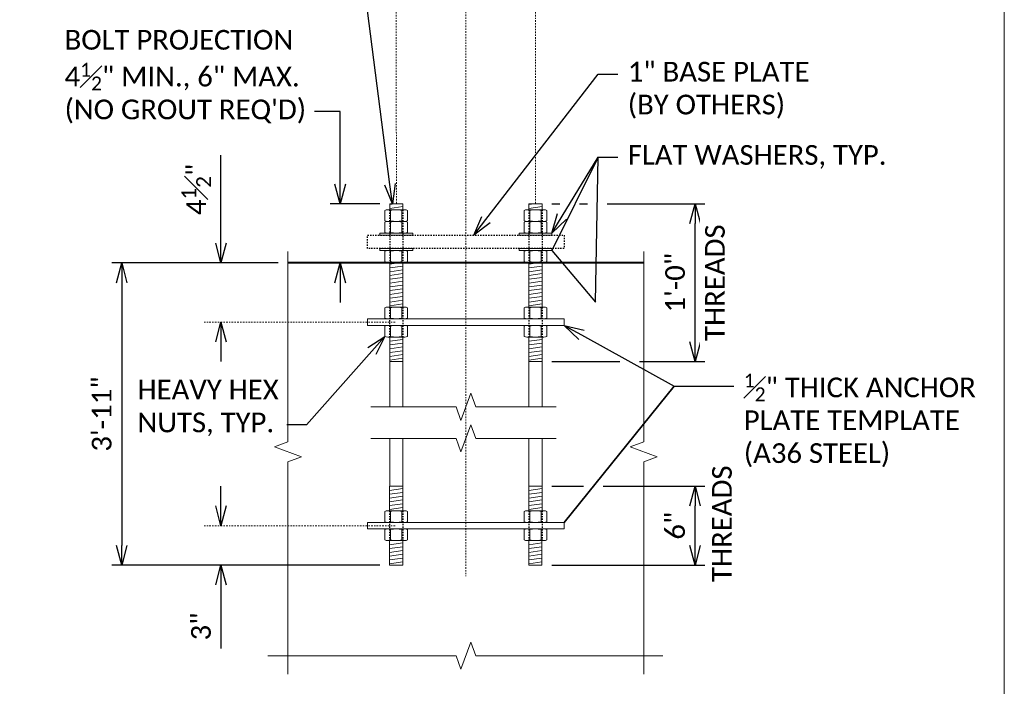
# Model space of a CAD drawing. Extents: x -3074 to 205, y -4612 to -1849.
# Tile 12 of 24: x -1112 to -1037, y -2310 to -2259. Entities that reach past the tile are written whole.
import ezdxf
from ezdxf import colors
from ezdxf.entities.mleader import LeaderData, LeaderLine
from ezdxf.enums import TextEntityAlignment as Align
from ezdxf.math import Vec2, Vec3

# ---------------------------------------------------------------- set-up
doc = ezdxf.new("R2010")
doc.units = 0
doc.header["$MEASUREMENT"] = 0
doc.linetypes.add('Wisdot2', pattern=[0.125, 0.0625, -0.0625])
doc.linetypes.add('Wisdot4', pattern=[0.28125, 0.125, -0.0625, 0.03125, -0.0625])
for name, color, linetype, lineweight in [('B_ANNO_BREAK', 7, 'Continuous', 18), ('B_ANNO_DIM', 7, 'Continuous', 18), ('B_ANNO_TEXT', 7, 'Continuous', 18), ('B_CNTR', 1, 'Wisdot4', 18), ('B_CONC_PPT', 12, 'Continuous', 40), ('B_DETAIL_HIDDEN', 7, 'Wisdot2', 25), ('B_STEEL', 92, 'Continuous', 18)]:
    doc.layers.add(name, color=color, linetype=linetype, lineweight=lineweight)
doc.layers.add('B_ANNO_NOPLOT', color=47, linetype='Continuous', lineweight=18, plot=False)
doc.styles.add('Annotative', font='calibri.ttf', dxfattribs={"height": 0.0625})
doc.styles.get("Standard").update_dxf_attribs({"font": 'calibri.ttf'})
doc.dimstyles.new('Annotative', dxfattribs={"dimscale": 0, "dimtxt": 0.0625, "dimasz": 0.0625, "dimexe": 0.03125, "dimexo": 0.03125, "dimgap": 0.03125, "dimtad": 1, "dimdec": 3, "dimzin": 3, "dimdsep": 46, "dimlunit": 4, "dimtxsty": 'Standard', "dimblk": 'OPEN30', "dimcen": 0.03125, "dimaunit": 1, "dimadec": 0, "dimazin": 3, "dimtfac": 0.75, "dimtdec": 3, "dimtofl": 0, "dimtmove": 0, "dimatfit": 3, "dimldrblk": 'OPEN30', "dimfxl": 1, "dimtfill": 1, "dimfrac": 1, "dimtolj": 1, "dimtzin": 0, "dimarcsym": 0})

# ---------------------------------------------------------------- blocks, each defined once
blk = doc.blocks.new('INS_SS56ELEC_BASE')
at = {"layer": 'B_ANNO_NOPLOT', "flags": 128}
blk.add_lwpolyline([(0, 0), (0, 252), (323.9277, 252), (323.9277, 238.8552), (378, 238.8552), (378, 40.4996), (316.5708, 40.4996), (316.5708, 0)], close=True, dxfattribs=at)
at = {"layer": 'B_ANNO_DIM', "style": 'Annotative'}
for tag, p in [('BAR1', (199.7292, 243.0173)), ('BAR2', (201.4129, 162.5233)), ('BAR3', (224.5166, 162.5745))]:
    blk.add_attdef(tag, p, '', height=1.5, dxfattribs=at)
at = {"layer": 'B_ANNO_TEXT', "style": 'Annotative'}
blk.add_attdef('BAR4', (229.4197, 168.6587), '', height=1.5, dxfattribs=at)
blk = doc.blocks.new('*U1308')
at = {"layer": 'B_ANNO_NOPLOT', "flags": 128}
blk.add_lwpolyline([(0, 0), (0, 252), (323.92766, 252), (323.92766, 238.85516), (378, 238.85516), (378, 40.49961), (316.57075, 40.49961), (316.57075, 0)], close=True, dxfattribs=at)
at = {"layer": 'B_ANNO_DIM', "style": 'Annotative'}
for tag, p in [('BAR13', (350.74001, 209.55344)), ('BAR7', (76.98039, 199.62533)), ('BAR8', (76.9892, 192.95794)), ('BAR11', (77.00348, 166.67484)), ('BAR12', (76.97079, 161.32256)), ('BAR9', (77.07092, 141.25155)), ('BAR10', (77.03472, 137.23523)), ('BAR14', (72.9584, 92.76321))]:
    blk.add_attdef(tag, p, '', height=1.5, dxfattribs=at)
at = {"layer": 'B_ANNO_TEXT', "style": 'Annotative'}
for tag, p in [('#BR1', (229.62571, 26.61883)), ('#BR2', (229.62571, 23.77403)), ('#BR3', (229.62571, 20.92923)), ('#BR4', (229.62571, 15.23963)), ('#BR5', (229.62571, 12.39483))]:
    blk.add_attdef(tag, text='', height=1.5, dxfattribs=at).set_placement(p, align=Align.CENTER)
blk = doc.blocks.new('*U1300')
at = {"layer": 'B_ANNO_NOPLOT', "flags": 128}
blk.add_lwpolyline([(0, 0), (0, 252), (323.9277, 252), (323.9277, 238.8552), (378, 238.8552), (378, 40.4996), (316.5708, 40.4996), (316.5708, 0)], close=True, dxfattribs=at)
blk = doc.blocks.new('_Open30')
at = {"color": 0, "linetype": 'ByBlock', "lineweight": -2}
for p, q in [((-1, 0.268), (0, 0)), ((0, 0), (-1, -0.268)), ((0, 0), (-1, 0))]:
    blk.add_line(p, q, dxfattribs=at)
blk = doc.blocks.new('*D1004')
at = {"layer": 'B_ANNO_DIM', "color": 0, "lineweight": -2, "transparency": 16777216}
for p, q in [((322.669, 89.769), (309.999, 89.769)), ((310.749, 88.269), (310.749, 68.269)), ((330.417, 66.769), (309.999, 66.769))]:
    blk.add_line(p, q, dxfattribs=at)
at = {"layer": 'Defpoints', "color": 0, "transparency": 16777216}
for p in [(323.419, 89.769), (310.749, 66.769), (331.167, 66.769)]:
    blk.add_point(p, dxfattribs=at)
at = {"layer": 'B_ANNO_DIM', "color": 0, "lineweight": -2, "transparency": 16777216, "xscale": 1.5, "yscale": 1.5, "zscale": 1.5}
for p, rotation in [((310.749, 89.769), 90), ((310.749, 66.769), 270)]:
    blk.add_blockref('_Open30', p, dxfattribs=dict(at, rotation=rotation))
at = {"layer": 'B_ANNO_DIM', "color": 0, "transparency": 16777216, "insert": (309.23, 78.269), "char_height": 1.5, "attachment_point": 5, "rotation": 90, "bg_fill": 3, "box_fill_scale": 1.25, "bg_fill_color": 256, "bg_fill_true_color": 13158600, "bg_fill_transparency": 0}
blk.add_mtext('\\A1;3\'-11"', dxfattribs=at)
blk = doc.blocks.new('*D1017')
at = {"layer": 'B_ANNO_DIM', "color": 0, "lineweight": -2, "transparency": 16777216}
for p, q in [((318.313, 91.269), (318.313, 97.969)), ((318.313, 83.769), (318.313, 82.269))]:
    blk.add_line(p, q, dxfattribs=at)
at = {"layer": 'Defpoints', "color": 0, "transparency": 16777216}
for p in [(318.313, 89.769), (318.313, 89.769), (318.313, 85.269)]:
    blk.add_point(p, dxfattribs=at)
at = {"layer": 'B_ANNO_DIM', "color": 0, "lineweight": -2, "transparency": 16777216, "xscale": 1.5, "yscale": 1.5, "zscale": 1.5}
for p, rotation in [((318.313, 89.769), 270), ((318.313, 85.269), 90)]:
    blk.add_blockref('_Open30', p, dxfattribs=dict(at, rotation=rotation))
at = {"layer": 'B_ANNO_DIM', "color": 0, "transparency": 16777216, "insert": (316.428, 95.369), "char_height": 1.5, "attachment_point": 5, "rotation": 90, "bg_fill": 3, "box_fill_scale": 1.25, "bg_fill_color": 256, "bg_fill_true_color": 13158600, "bg_fill_transparency": 0}
blk.add_mtext('\\A1;4{\\H0.75x;\\S1#2;}"', dxfattribs=at)
blk = doc.blocks.new('*D1010')
at = {"layer": 'B_ANNO_DIM', "color": 0, "lineweight": -2, "transparency": 16777216}
for p, q in [((318.313, 71.269), (318.313, 72.769)), ((318.313, 65.269), (318.313, 60.422))]:
    blk.add_line(p, q, dxfattribs=at)
at = {"layer": 'Defpoints', "color": 0, "transparency": 16777216}
for p in [(318.313, 69.769), (318.313, 66.769), (318.313, 66.769)]:
    blk.add_point(p, dxfattribs=at)
at = {"layer": 'B_ANNO_DIM', "color": 0, "lineweight": -2, "transparency": 16777216, "xscale": 1.5, "yscale": 1.5, "zscale": 1.5}
for p, rotation in [((318.313, 69.769), 270), ((318.313, 66.769), 90)]:
    blk.add_blockref('_Open30', p, dxfattribs=dict(at, rotation=rotation))
at = {"layer": 'B_ANNO_DIM', "color": 0, "transparency": 16777216, "insert": (316.795, 62.096), "char_height": 1.5, "attachment_point": 5, "rotation": 90, "bg_fill": 3, "box_fill_scale": 1.25, "bg_fill_color": 256, "bg_fill_true_color": 13158600, "bg_fill_transparency": 0}
blk.add_mtext('\\A1;3"', dxfattribs=at)
blk = doc.blocks.new('*D1019')
at = {"layer": 'B_ANNO_DIM', "color": 0, "lineweight": -2, "transparency": 16777216}
for p, q in [((343.527, 72.769), (345.938, 72.769)), ((347.438, 72.769), (355.186, 72.769)), ((354.436, 68.269), (354.436, 71.269)), ((343.524, 66.769), (355.186, 66.769))]:
    blk.add_line(p, q, dxfattribs=at)
at = {"layer": 'Defpoints', "color": 0, "transparency": 16777216}
for p in [(342.777, 72.769), (354.436, 72.769), (342.774, 66.769)]:
    blk.add_point(p, dxfattribs=at)
at = {"layer": 'B_ANNO_DIM', "color": 0, "lineweight": -2, "transparency": 16777216, "xscale": 1.5, "yscale": 1.5, "zscale": 1.5}
for p, rotation in [((354.436, 72.769), 90), ((354.436, 66.769), 270)]:
    blk.add_blockref('_Open30', p, dxfattribs=dict(at, rotation=rotation))
at = {"layer": 'B_ANNO_DIM', "color": 0, "transparency": 16777216, "insert": (352.918, 69.769), "char_height": 1.5, "attachment_point": 5, "rotation": 90, "bg_fill": 3, "box_fill_scale": 1.25, "bg_fill_color": 256, "bg_fill_true_color": 13158600, "bg_fill_transparency": 0}
blk.add_mtext('\\A1;6"', dxfattribs=at)
blk = doc.blocks.new('*D1007')
at = {"layer": 'B_ANNO_DIM', "color": 0, "lineweight": -2, "transparency": 16777216}
for p, q in [((343.527, 94.269), (344.136, 94.269)), ((345.636, 94.269), (346.246, 94.269)), ((347.746, 94.269), (355.189, 94.269)), ((354.439, 83.769), (354.439, 92.769)), ((343.527, 82.269), (348.698, 82.269)), ((350.198, 82.269), (355.189, 82.269))]:
    blk.add_line(p, q, dxfattribs=at)
at = {"layer": 'Defpoints', "color": 0, "transparency": 16777216}
for p in [(342.777, 94.269), (354.439, 94.269), (342.777, 82.269)]:
    blk.add_point(p, dxfattribs=at)
at = {"layer": 'B_ANNO_DIM', "color": 0, "lineweight": -2, "transparency": 16777216, "xscale": 1.5, "yscale": 1.5, "zscale": 1.5}
for p, rotation in [((354.439, 94.269), 90), ((354.439, 82.269), 270)]:
    blk.add_blockref('_Open30', p, dxfattribs=dict(at, rotation=rotation))
at = {"layer": 'B_ANNO_DIM', "color": 0, "transparency": 16777216, "insert": (352.921, 88.269), "char_height": 1.5, "attachment_point": 5, "rotation": 90, "bg_fill": 3, "box_fill_scale": 1.25, "bg_fill_color": 256, "bg_fill_true_color": 13158600, "bg_fill_transparency": 0}
blk.add_mtext('\\A1;1\'-0"', dxfattribs=at)
at = {"layer": 'B_ANNO_DIM', "color": 0, "transparency": 16777216, "insert": (355.957, 88.269), "char_height": 1.5, "attachment_point": 5, "rotation": 90, "bg_fill": 3, "box_fill_scale": 1.25, "bg_fill_color": 256, "bg_fill_true_color": 13158600, "bg_fill_transparency": 0}
blk.add_mtext('\\A1;THREADS', dxfattribs=at)
blk = doc.blocks.new('*D1034')
at = {"layer": 'B_ANNO_DIM', "color": 0, "lineweight": -2, "transparency": 16777216}
for p, q in [((327.396, 95.769), (327.396, 97.269)), ((330.421, 94.269), (326.646, 94.269)), ((327.396, 88.269), (327.396, 86.769))]:
    blk.add_line(p, q, dxfattribs=at)
at = {"layer": 'Defpoints', "color": 0, "transparency": 16777216}
for p in [(331.171, 94.269), (327.396, 89.769), (327.396, 89.769)]:
    blk.add_point(p, dxfattribs=at)
at = {"layer": 'B_ANNO_DIM', "color": 0, "lineweight": -2, "transparency": 16777216, "xscale": 1.5, "yscale": 1.5, "zscale": 1.5}
for p, rotation in [((327.396, 94.269), 270), ((327.396, 89.769), 90)]:
    blk.add_blockref('_Open30', p, dxfattribs=dict(at, rotation=rotation))
blk = doc.blocks.new('_None')
blk = doc.blocks.new('*U1356')
at = {"layer": 'B_ANNO_NOPLOT', "flags": 128}
blk.add_lwpolyline([(0, 0), (0, 252), (323.92766, 252), (323.92766, 238.85516), (378, 238.85516), (378, 40.49961), (316.57075, 40.49961), (316.57075, 0)], close=True, dxfattribs=at)
at = {"layer": 'B_ANNO_DIM', "style": 'Annotative'}
blk.add_attdef('DIM5', text='', height=1.5, dxfattribs=at).set_placement((141.49998, 90.0458), align=Align.CENTER)
blk.add_attdef('DIM3', text='', height=1.5, rotation=90, dxfattribs=at).set_placement((6.19206, 33.51595), align=Align.CENTER)
blk.add_attdef('BAR17', (43.38748, 16.191), '', height=1.5, dxfattribs=at)
at = {"layer": 'B_ANNO_TEXT', "style": 'Annotative'}
for tag, p in [('#BR9', (229.59817, 29.4754)), ('BL3', (239.75851, 29.46557)), ('#BR10', (229.48709, 18.11962)), ('BL4', (239.75851, 18.08637))]:
    blk.add_attdef(tag, text='', height=1.5, dxfattribs=at).set_placement(p, align=Align.CENTER)
blk = doc.blocks.new('*U105')
at = {"layer": 'B_ANNO_NOPLOT', "flags": 128}
blk.add_lwpolyline([(0, 0), (0, 252), (323.9277, 252), (323.9277, 238.8552), (378, 238.8552), (378, 40.4996), (316.5708, 40.4996), (316.5708, 0)], close=True, dxfattribs=at)
blk = doc.blocks.new('*U102')
at = {"layer": 'B_ANNO_NOPLOT', "flags": 128}
blk.add_lwpolyline([(0, 0), (0, 252), (323.9277, 252), (323.9277, 238.8552), (378, 238.8552), (378, 40.4996), (316.5708, 40.4996), (316.5708, 0)], close=True, dxfattribs=at)
blk = doc.blocks.new('*U1003')
at = {"layer": 'B_STEEL'}
h = blk.add_hatch(dxfattribs=at)
h.set_pattern_fill('USER', color=256, scale=0.286, angle=8, style=0, pattern_type=0)
h.set_pattern_definition([(8, (-746.853, -2190.07746), (-0.039803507, 0.283216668), [])])
edge = h.paths.add_edge_path()
edge.add_arc((331.67052, 91.92128), 1.89989, 89.9814103, 90.0185897, ccw=False)
edge.add_line((331.67113, 93.82118), (332.17052, 93.82118))
edge.add_line((332.17052, 93.82118), (332.17052, 94.26917))
edge.add_line((332.17052, 94.26917), (331.17053, 94.26917))
edge.add_line((331.17053, 94.26917), (331.17053, 93.82118))
edge.add_line((331.17053, 93.82118), (331.6699, 93.82118))
h = blk.add_hatch(dxfattribs=at)
h.set_pattern_fill('USER', color=256, scale=0.286, angle=8, style=0, pattern_type=0)
h.set_pattern_definition([(8, (-736.24613, -2190.07746), (-0.039803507, 0.283216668), [])])
edge = h.paths.add_edge_path()
edge.add_arc((342.27739, 91.92128), 1.89989, 89.9814103, 90.0185897, ccw=False)
edge.add_line((342.27801, 93.82118), (342.77739, 93.82118))
edge.add_line((342.77739, 93.82118), (342.77739, 94.26917))
edge.add_line((342.77739, 94.26917), (341.7774, 94.26917))
edge.add_line((341.7774, 94.26917), (341.7774, 93.82118))
edge.add_line((341.7774, 93.82118), (342.27678, 93.82118))
h = blk.add_hatch(dxfattribs=at)
h.set_pattern_fill('USER', color=256, scale=0.286, angle=8, style=0, pattern_type=0)
h.set_pattern_definition([(8, (-746.85323, -2197.49297), (-0.039803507, 0.283216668), [])])
h.paths.add_polyline_path([(331.17053, 86.40618), (332.17052, 86.40618), (332.17052, 89.83017), (331.17053, 89.83017)])
h = blk.add_hatch(dxfattribs=at)
h.set_pattern_fill('USER', color=256, scale=0.286, angle=8, style=0, pattern_type=0)
h.set_pattern_definition([(8, (-736.24635, -2197.49297), (-0.039803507, 0.283216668), [])])
h.paths.add_polyline_path([(341.7774, 86.40618), (342.77739, 86.40618), (342.77739, 89.83017), (341.7774, 89.83017)])
h = blk.add_hatch(dxfattribs=at)
h.set_pattern_fill('USER', color=256, scale=0.286, angle=8, style=0, pattern_type=0)
h.set_pattern_definition([(8, (-746.85323, -2201.62997), (-0.039803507, 0.283216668), [])])
h.paths.add_polyline_path([(331.17053, 82.26917), (332.17052, 82.26917), (332.17052, 84.13217), (331.17053, 84.13217)])
h = blk.add_hatch(dxfattribs=at)
h.set_pattern_fill('USER', color=256, scale=0.286, angle=8, style=0, pattern_type=0)
h.set_pattern_definition([(8, (-736.24635, -2201.62997), (-0.039803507, 0.283216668), [])])
h.paths.add_polyline_path([(341.7774, 82.26917), (342.77739, 82.26917), (342.77739, 84.13217), (341.7774, 84.13217)])
h = blk.add_hatch(dxfattribs=at)
h.set_pattern_fill('USER', color=256, scale=0.286, angle=8, style=0, pattern_type=0)
h.set_pattern_definition([(8, (-746.8566, -2212.99297), (-0.039803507, 0.283216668), [])])
h.paths.add_polyline_path([(331.16715, 70.90618), (332.17052, 70.90618), (332.17052, 72.76917), (331.16715, 72.76917)])
h = blk.add_hatch(dxfattribs=at)
h.set_pattern_fill('USER', color=256, scale=0.286, angle=8, style=0, pattern_type=0)
h.set_pattern_definition([(8, (-736.24973, -2212.99297), (-0.039803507, 0.283216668), [])])
h.paths.add_polyline_path([(341.77402, 70.90618), (342.77739, 70.90618), (342.77739, 72.76917), (341.77402, 72.76917)])
h = blk.add_hatch(dxfattribs=at)
h.set_pattern_fill('USER', color=256, scale=0.286, angle=8, style=0, pattern_type=0)
h.set_pattern_definition([(8, (-746.8566, -2217.12997), (-0.039803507, 0.283216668), [])])
h.paths.add_polyline_path([(331.16715, 66.76917), (332.16713, 66.76917), (332.16713, 68.63217), (331.16715, 68.63217)])
h = blk.add_hatch(dxfattribs=at)
h.set_pattern_fill('USER', color=256, scale=0.286, angle=8, style=0, pattern_type=0)
h.set_pattern_definition([(8, (-736.24973, -2217.12997), (-0.039803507, 0.283216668), [])])
h.paths.add_polyline_path([(341.77402, 66.76917), (342.77401, 66.76917), (342.77401, 68.63217), (341.77402, 68.63217)])
at = {"layer": 'B_ANNO_BREAK', "flags": 128}
for points in [[(323.4187, 90.64487), (323.4187, 76.14414), (322.38775, 75.76891), (324.44965, 75.01844), (323.4187, 74.6432), (323.4187, 58.47438)], [(350.52913, 90.64487), (350.52913, 76.14414), (349.49818, 75.76891), (351.56007, 75.01844), (350.52913, 74.6432), (350.52913, 58.47438)], [(321.87475, 59.86567), (336.22345, 59.86567), (336.59868, 58.83472), (337.34915, 60.89662), (337.72438, 59.86567), (351.98044, 59.86567)]]:
    blk.add_lwpolyline(points, dxfattribs=at)
at = {"layer": 'B_ANNO_NOPLOT', "flags": 128}
blk.add_lwpolyline([(0, 0), (0, 252), (323.92766, 252), (323.92766, 238.85516), (378, 238.85516), (378, 40.49961), (316.57075, 40.49961), (316.57075, 0)], close=True, dxfattribs=at)
at = {"layer": 'B_CNTR'}
for p, q in [((336.97391, 137.59114), (336.97391, 65.92399)), ((331.6708, 120.99525), (331.67733, 94.26917)), ((342.2774, 120.99525), (342.2774, 94.26917))]:
    blk.add_line(p, q, dxfattribs=at)
at = {"layer": 'B_CONC_PPT', "flags": 128}
blk.add_lwpolyline([(350.52913, 89.76917), (323.4187, 89.76917)], dxfattribs=at)
at = {"layer": 'B_DETAIL_HIDDEN', "ltscale": 0.25}
for p, q in [((331.16715, 93.82118), (331.17053, 89.83017)), ((332.17052, 93.82118), (332.17052, 89.83017)), ((341.77402, 93.82118), (341.7774, 89.83017)), ((342.77739, 93.82118), (342.77739, 89.83017)), ((329.47396, 90.88217), (329.47396, 91.88217)), ((344.47057, 91.88217), (344.47057, 90.88217)), ((331.16715, 86.40618), (331.16715, 84.13217)), ((332.17052, 86.40618), (332.17052, 84.13217)), ((341.77402, 86.40618), (341.77402, 84.13217)), ((342.77739, 86.40618), (342.77739, 84.13217)), ((331.16715, 70.90618), (331.16715, 68.63217)), ((332.17052, 70.90618), (332.17052, 68.63217)), ((341.77402, 70.90618), (341.77402, 68.63217)), ((342.77739, 70.90618), (342.77739, 68.63217))]:
    blk.add_line(p, q, dxfattribs=at)
at = {"layer": 'B_DETAIL_HIDDEN', "ltscale": 0.5}
blk.add_line((344.47057, 90.88217), (329.47396, 90.88217), dxfattribs=at)
at = {"layer": 'B_DETAIL_HIDDEN', "ltscale": 0.5, "flags": 128}
blk.add_lwpolyline([(329.47396, 91.88217), (344.47057, 91.88217)], dxfattribs=at)
at = {"layer": 'B_STEEL'}
for p, q in [((331.02102, 93.82118), (332.32002, 93.82118)), ((341.62789, 93.82118), (342.92689, 93.82118)), ((331.23752, 92.98417), (331.23752, 93.77118)), ((332.10352, 92.98417), (332.10352, 93.77118)), ((341.84439, 92.98417), (341.84439, 93.77118)), ((342.71039, 92.98417), (342.71039, 93.77118)), ((332.32002, 92.93417), (331.02102, 92.93417)), ((331.23521, 92.09717), (331.23521, 92.88417)), ((332.10121, 92.09717), (332.10121, 92.88417)), ((342.92689, 92.93417), (341.62789, 92.93417)), ((341.84209, 92.09717), (341.84209, 92.88417)), ((342.70809, 92.09717), (342.70809, 92.88417)), ((331.23752, 90.66717), (331.23752, 89.88017)), ((332.10352, 90.66717), (332.10352, 89.88017)), ((341.84439, 90.66717), (341.84439, 89.88017)), ((342.71039, 90.66717), (342.71039, 89.88017)), ((331.02102, 89.83017), (332.32002, 89.83017)), ((341.62789, 89.83017), (342.92689, 89.83017)), ((331.02102, 86.40618), (332.32002, 86.40618)), ((331.23752, 85.56917), (331.23752, 86.35618)), ((332.10352, 85.56917), (332.10352, 86.35618)), ((341.62789, 86.40618), (342.92689, 86.40618)), ((341.84439, 85.56917), (341.84439, 86.35618)), ((342.71039, 85.56917), (342.71039, 86.35618)), ((331.23752, 84.96917), (331.23752, 84.18217)), ((332.10352, 84.96917), (332.10352, 84.18217)), ((341.84439, 84.96917), (341.84439, 84.18217)), ((342.71039, 84.96917), (342.71039, 84.18217)), ((344.47057, 85.51917), (344.47057, 85.01917)), ((331.02102, 84.13217), (332.32002, 84.13217)), ((341.62789, 84.13217), (342.92689, 84.13217)), ((332.31664, 70.90618), (331.01764, 70.90618)), ((331.23414, 70.06917), (331.23414, 70.85618)), ((332.10014, 70.06917), (332.10014, 70.85618)), ((342.92352, 70.90618), (341.62451, 70.90618)), ((341.84101, 70.06917), (341.84101, 70.85618)), ((342.70702, 70.06917), (342.70702, 70.85618)), ((344.47057, 70.01917), (344.47057, 69.51917)), ((331.23414, 69.46917), (331.23414, 68.68217)), ((332.10014, 69.46917), (332.10014, 68.68217)), ((341.84101, 69.46917), (341.84101, 68.68217)), ((342.70702, 69.46917), (342.70702, 68.68217)), ((332.31664, 68.63217), (331.01764, 68.63217)), ((342.92352, 68.63217), (341.62451, 68.63217))]:
    blk.add_line(p, q, dxfattribs=at)
at = {"layer": 'B_STEEL', "flags": 128}
for points in [[(331.6699, 93.82118, -0.00016223), (331.67113, 93.82118), (332.17052, 93.82118), (332.17052, 94.26917), (331.17053, 94.26917), (331.17053, 93.82118), (331.17053, 93.82118), (331.6699, 93.82118)], [(342.27678, 93.82118, -0.00016223), (342.27801, 93.82118), (342.77739, 93.82118), (342.77739, 94.26917), (341.7774, 94.26917), (341.7774, 93.82118), (341.7774, 93.82118), (342.27678, 93.82118)]]:
    blk.add_lwpolyline(points, format="xyb", dxfattribs=at)
for points in [[(330.80452, 92.98417), (330.80452, 93.77118)], [(332.53652, 93.77118), (332.53652, 92.98417)], [(341.41139, 92.98417), (341.41139, 93.77118)], [(343.14339, 93.77118), (343.14339, 92.98417)], [(330.80221, 92.09717), (330.80221, 92.88417)], [(332.53422, 92.88417), (332.53422, 92.09717)], [(341.40909, 92.09717), (341.40909, 92.88417)], [(343.14109, 92.88417), (343.14109, 92.09717)], [(332.92052, 91.88217), (330.42052, 91.88217), (330.42052, 92.04717), (332.92052, 92.04717), (332.92052, 91.88217)], [(343.52739, 91.88217), (341.02739, 91.88217), (341.02739, 92.04717), (343.52739, 92.04717), (343.52739, 91.88217)], [(332.92052, 90.71717), (330.42052, 90.71717), (330.42052, 90.88217), (332.92052, 90.88217), (332.92052, 90.71717)], [(343.52739, 90.71717), (341.02739, 90.71717), (341.02739, 90.88217), (343.52739, 90.88217), (343.52739, 90.71717)], [(330.80452, 90.66717), (330.80452, 89.88017)], [(332.53652, 89.88017), (332.53652, 90.66717)], [(341.41139, 90.66717), (341.41139, 89.88017)], [(343.14339, 89.88017), (343.14339, 90.66717)], [(331.17053, 86.40618), (332.17052, 86.40618), (332.17052, 89.83017), (331.17053, 89.83017), (331.17053, 86.40618)], [(341.7774, 86.40618), (342.77739, 86.40618), (342.77739, 89.83017), (341.7774, 89.83017), (341.7774, 86.40618)], [(330.80452, 85.56917), (330.80452, 86.35618)], [(332.53652, 86.35618), (332.53652, 85.56917)], [(341.41139, 85.56917), (341.41139, 86.35618)], [(343.14339, 86.35618), (343.14339, 85.56917)], [(344.47057, 85.01917), (329.47396, 85.01917), (329.47396, 85.51917)], [(329.47396, 85.51917), (344.47057, 85.51917)], [(330.80452, 84.96917), (330.80452, 84.18217)], [(332.53652, 84.18217), (332.53652, 84.96917)], [(341.41139, 84.96917), (341.41139, 84.18217)], [(343.14339, 84.18217), (343.14339, 84.96917)], [(331.17053, 82.26917), (332.17052, 82.26917), (332.17052, 84.13217), (331.17053, 84.13217), (331.17053, 82.26917)], [(341.7774, 82.26917), (342.77739, 82.26917), (342.77739, 84.13217), (341.7774, 84.13217), (341.7774, 82.26917)], [(331.17053, 78.81692), (331.17053, 82.26917), (332.17052, 82.26917), (332.17052, 78.81692)], [(341.7774, 78.81692), (341.7774, 82.26917), (342.77739, 82.26917), (342.77739, 78.81692)], [(331.17053, 72.76917), (331.17053, 76.41364)], [(332.17052, 76.41364), (332.17052, 72.76917), (331.17053, 72.76917)], [(341.7774, 72.76917), (341.7774, 76.41364)], [(342.77739, 76.41364), (342.77739, 72.76917), (341.7774, 72.76917)], [(331.16715, 70.90618), (332.17052, 70.90618), (332.17052, 72.76917), (331.16715, 72.76917), (331.16715, 70.90618)], [(341.77402, 70.90618), (342.77739, 70.90618), (342.77739, 72.76917), (341.77402, 72.76917), (341.77402, 70.90618)], [(330.80114, 70.85618), (330.80114, 70.06917)], [(332.53314, 70.06917), (332.53314, 70.85618)], [(341.40801, 70.85618), (341.40801, 70.06917)], [(343.14002, 70.06917), (343.14002, 70.85618)], [(344.47057, 69.51917), (329.47396, 69.51917), (329.47396, 70.01917)], [(329.47396, 70.01917), (344.47057, 70.01917)], [(330.80114, 68.68217), (330.80114, 69.46917)], [(332.53314, 69.46917), (332.53314, 68.68217)], [(341.40801, 68.68217), (341.40801, 69.46917)], [(343.14002, 69.46917), (343.14002, 68.68217)], [(331.16715, 66.76917), (332.16713, 66.76917), (332.16713, 68.63217), (331.16715, 68.63217), (331.16715, 66.76917)], [(341.77402, 66.76917), (342.77401, 66.76917), (342.77401, 68.63217), (341.77402, 68.63217), (341.77402, 66.76917)]]:
    blk.add_lwpolyline(points, dxfattribs=at)
at = {"layer": 'B_STEEL'}
for centre, radius, start, end in [((331.02102, 93.32745), 0.49372, 63.9914, 116.00857), ((331.67052, 91.92128), 1.89989, 76.8261, 103.17394), ((332.32002, 93.32745), 0.49372, 63.9914, 116.00857), ((341.62789, 93.32745), 0.49372, 63.9914, 116.00857), ((342.27739, 91.92128), 1.89989, 76.8261, 103.17394), ((342.92689, 93.32745), 0.49372, 63.9914, 116.00857), ((331.01871, 92.44045), 0.49372, 63.9914, 116.00857), ((331.02102, 93.4279), 0.49372, 243.9914, 296.0086), ((331.66821, 91.03428), 1.89989, 76.8261, 103.17394), ((331.67052, 94.83407), 1.89989, 256.8261, 283.1739), ((332.31771, 92.44045), 0.49372, 63.9914, 116.00857), ((332.32002, 93.4279), 0.49372, 243.9914, 296.0086), ((341.62559, 92.44045), 0.49372, 63.9914, 116.00857), ((341.62789, 93.4279), 0.49372, 243.9914, 296.0086), ((342.27509, 91.03428), 1.89989, 76.8261, 103.17394), ((342.27739, 94.83407), 1.89989, 256.8261, 283.1739), ((342.92459, 92.44045), 0.49372, 63.9914, 116.00857), ((342.92689, 93.4279), 0.49372, 243.9914, 296.0086), ((331.01871, 92.5409), 0.49372, 243.9914, 296.0086), ((331.66821, 93.94707), 1.89989, 256.8261, 283.1739), ((332.31771, 92.5409), 0.49372, 243.9914, 296.0086), ((341.62559, 92.5409), 0.49372, 243.9914, 296.0086), ((342.27509, 93.94707), 1.89989, 256.8261, 283.1739), ((342.92459, 92.5409), 0.49372, 243.9914, 296.0086), ((331.02102, 90.22345), 0.49372, 63.9914, 116.0086), ((331.67052, 88.81728), 1.89989, 76.8261, 103.1739), ((332.32002, 90.22345), 0.49372, 63.9914, 116.0086), ((341.62789, 90.22345), 0.49372, 63.9914, 116.0086), ((342.27739, 88.81728), 1.89989, 76.8261, 103.1739), ((342.92689, 90.22345), 0.49372, 63.9914, 116.0086), ((331.02102, 90.32389), 0.49372, 243.99143, 296.0086), ((331.67052, 91.73006), 1.89989, 256.82606, 283.1739), ((332.32002, 90.32389), 0.49372, 243.99143, 296.0086), ((341.62789, 90.32389), 0.49372, 243.99143, 296.0086), ((342.27739, 91.73006), 1.89989, 256.82606, 283.1739), ((342.92689, 90.32389), 0.49372, 243.99143, 296.0086), ((331.02102, 85.91245), 0.49372, 63.9914, 116.00857), ((331.67052, 84.50628), 1.89989, 76.8261, 103.17394), ((332.32002, 85.91245), 0.49372, 63.9914, 116.00857), ((341.62789, 85.91245), 0.49372, 63.9914, 116.00857), ((342.27739, 84.50628), 1.89989, 76.8261, 103.17394), ((342.92689, 85.91245), 0.49372, 63.9914, 116.00857), ((331.02102, 86.0129), 0.49372, 243.9914, 296.0086), ((331.67052, 87.41907), 1.89989, 256.8261, 283.1739), ((332.32002, 86.0129), 0.49372, 243.9914, 296.0086), ((341.62789, 86.0129), 0.49372, 243.9914, 296.0086), ((342.27739, 87.41907), 1.89989, 256.8261, 283.1739), ((342.92689, 86.0129), 0.49372, 243.9914, 296.0086), ((331.02102, 84.52545), 0.49372, 63.9914, 116.0086), ((331.67052, 83.11928), 1.89989, 76.8261, 103.1739), ((332.32002, 84.52545), 0.49372, 63.9914, 116.0086), ((341.62789, 84.52545), 0.49372, 63.9914, 116.0086), ((342.27739, 83.11928), 1.89989, 76.8261, 103.1739), ((342.92689, 84.52545), 0.49372, 63.9914, 116.0086), ((331.02102, 84.62589), 0.49372, 243.99143, 296.0086), ((331.67052, 86.03207), 1.89989, 256.82606, 283.1739), ((332.32002, 84.62589), 0.49372, 243.99143, 296.0086), ((341.62789, 84.62589), 0.49372, 243.99143, 296.0086), ((342.27739, 86.03207), 1.89989, 256.82606, 283.1739), ((342.92689, 84.62589), 0.49372, 243.99143, 296.0086), ((331.01764, 70.41245), 0.49372, 63.99143, 116.0086), ((331.66714, 69.00628), 1.89989, 76.82606, 103.1739), ((332.31664, 70.41245), 0.49372, 63.99143, 116.0086), ((341.62451, 70.41245), 0.49372, 63.99143, 116.0086), ((342.27402, 69.00628), 1.89989, 76.82606, 103.1739), ((342.92352, 70.41245), 0.49372, 63.99143, 116.0086), ((331.01764, 70.5129), 0.49372, 243.9914, 296.0086), ((331.66714, 71.91907), 1.89989, 256.8261, 283.1739), ((332.31664, 70.5129), 0.49372, 243.9914, 296.0086), ((341.62451, 70.5129), 0.49372, 243.9914, 296.0086), ((342.27402, 71.91907), 1.89989, 256.8261, 283.1739), ((342.92352, 70.5129), 0.49372, 243.9914, 296.0086), ((331.01764, 69.02545), 0.49372, 63.9914, 116.0086), ((331.66714, 67.61928), 1.89989, 76.8261, 103.1739), ((332.31664, 69.02545), 0.49372, 63.9914, 116.0086), ((341.62451, 69.02545), 0.49372, 63.9914, 116.0086), ((342.27402, 67.61928), 1.89989, 76.8261, 103.1739), ((342.92352, 69.02545), 0.49372, 63.9914, 116.0086), ((331.01764, 69.12589), 0.49372, 243.9914, 296.00857), ((331.66714, 70.53207), 1.89989, 256.8261, 283.17394), ((332.31664, 69.12589), 0.49372, 243.9914, 296.00857), ((341.62451, 69.12589), 0.49372, 243.9914, 296.00857), ((342.27402, 70.53207), 1.89989, 256.8261, 283.17394), ((342.92352, 69.12589), 0.49372, 243.9914, 296.00857)]:
    blk.add_arc(centre, radius, start, end, dxfattribs=at)
at = {"layer": 'B_ANNO_DIM', "insert": (355.73279, 47.81439), "char_height": 1.5, "width": 44.2046041, "attachment_point": 1, "rotation": 90, "style": 'Annotative'}
blk.add_mtext('\\pxqc;THREADS', dxfattribs=at)
at = {"layer": 'B_ANNO_TEXT', "style": 'Annotative'}
blk.add_attdef('AR1', (332.52293, 49.72689), '', height=1.5, dxfattribs=at)
at = {"layer": 'B_ANNO_DIM'}
ml = blk.add_multileader_mtext('Standard', dxfattribs=at)
ml.set_content('', color=256)
ml.set_leader_properties()
ml.set_arrow_properties(name='OPEN30')
ml.build(insert=Vec2(0, 0))
ml.multileader.update_dxf_attribs({"text_right_attachment_type": 3, "dogleg_length": 0.0625, "arrow_head_size": 1.5, "scale": 24})
ctx = ml.context
ctx.base_point, ctx.scale, ctx.char_height, ctx.arrow_head_size, ctx.landing_gap_size, ctx.plane_origin = Vec3(324.51308, 111.54456), 24, 1.5, 1.5, 0.75, Vec3(332.61938, 94.26917)
ctx.right_attachment = 3
notes = []
notes.append((ctx, [(0, (1, 1, 0), (327.51308, 111.54456), (-1, 0), 1.5, [(0, [(331.38355, 94.26917), (329.15233, 111.54456), (328.87193, 111.54456)], 0, [])])]))
ctx.mtext.insert, ctx.mtext.flow_direction = Vec3(325.26308, 112.29456), 5
for ctx, leaders in notes:
    for number, flags, end, landing, length, lines in leaders:
        leader = LeaderData()
        leader.index, (leader.has_last_leader_line, leader.has_dogleg_vector, leader.attachment_direction) = number, flags
        leader.last_leader_point, leader.dogleg_vector, leader.dogleg_length = Vec3(end), Vec3(landing), length
        for number, points, colour, breaks in lines:
            line = LeaderLine()
            line.index, line.vertices, line.color, line.breaks = number, Vec3.list(points), colors.encode_raw_color(colour), breaks
            leader.lines.append(line)
        ctx.leaders.append(leader)
for base, p1, p2, text, picture, middle in [((354.43902, 94.26917), (342.77739, 82.26917), (342.77739, 94.26917), '<>\\XTHREADS', '*D1007', (354.43902, 88.26917)), ((310.74869, 66.76917), (323.4187, 89.76917), (331.16715, 66.76917), '3\'-11"', '*D1004', (309.23023, 78.26917))]:
    dim = blk.add_linear_dim(base=base, p1=p1, p2=p2, angle=90, text=text, dimstyle='Annotative', dxfattribs=at)
    dim.commit()
    dim.dimension.update_dxf_attribs({"geometry": picture, "text_midpoint": middle})
dim = blk.add_linear_dim(base=(354.43563, 72.76917), p1=(342.77401, 66.76917), p2=(342.77739, 72.76917), angle=90, dimstyle='Annotative', dxfattribs=at)
dim.commit()
dim.dimension.update_dxf_attribs({"geometry": '*D1019', "text_midpoint": (352.91775, 69.76917)})
at = {"layer": 'B_ANNO_BREAK', "flags": 128}
for points in [[(329.74469, 78.81692), (336.22345, 78.81692), (336.59868, 77.78597), (337.34915, 79.84787), (337.72438, 78.81692), (343.85602, 78.81692)], [(329.74469, 76.41364), (336.22345, 76.41364), (336.59868, 75.38269), (337.34915, 77.44459), (337.72438, 76.41364), (343.85602, 76.41364)]]:
    blk.add_lwpolyline(points, dxfattribs=at)
at = {"layer": 'B_ANNO_DIM'}
for base, p1, p2, angle, picture, middle in [((318.31298, 89.76917), (318.31298, 85.26917), (318.31298, 89.76917), 270, '*D1017', (316.4276, 95.36908)), ((318.31298, 66.76927), (318.31298, 69.76917), (318.31298, 66.76927), 90, '*D1010', (316.79452, 62.09561))]:
    dim = blk.add_linear_dim(base=base, p1=p1, p2=p2, angle=angle, dimstyle='Annotative', override={"dimdec": 4}, dxfattribs=at)
    dim.commit()
    dim.dimension.update_dxf_attribs({"geometry": picture, "text_midpoint": middle})
dim = blk.add_linear_dim(base=(327.39636, 89.76917), p1=(331.17053, 94.26917), p2=(327.39636, 89.76917), angle=90, text=' ', dimstyle='Annotative', dxfattribs=at)
dim.commit()
dim.dimension.update_dxf_attribs({"geometry": '*D1034', "text_midpoint": (327.39636, 92.01917)})
ml = blk.add_multileader_mtext('Standard', dxfattribs=at)
ml.set_content('\\A1;1" BASE PLATE\\P(BY OTHERS)', color=256)
ml.set_leader_properties()
ml.set_arrow_properties(name='OPEN30')
ml.build(insert=Vec2(0, 0))
ml.multileader.update_dxf_attribs({"text_right_attachment_type": 3, "dogleg_length": 0.0625, "arrow_head_size": 1.5, "scale": 24})
ctx = ml.context
ctx.base_point, ctx.scale, ctx.char_height, ctx.arrow_head_size, ctx.landing_gap_size, ctx.plane_origin = Vec3(348.56151, 104.13298), 24, 1.5, 1.5, 0.75, Vec3(343.72396, 99.09434)
ctx.right_attachment = 3
notes = []
notes.append((ctx, [(0, (1, 1, 0), (347.06151, 104.13298), (1, 0), 1.5, [(0, [(337.57885, 91.88217), (347.06151, 104.13298), (347.06151, 104.13298)], 0, [])])]))
ctx.mtext.insert, ctx.mtext.flow_direction = Vec3(349.31151, 105.08202), 5
ml = blk.add_multileader_mtext('Standard', dxfattribs=at)
ml.set_content('\\A1;FLAT WASHERS, TYP.', color=256)
ml.set_leader_properties()
ml.set_arrow_properties(name='OPEN30')
ml.build(insert=Vec2(0, 0))
ml.multileader.update_dxf_attribs({"text_right_attachment_type": 3, "dogleg_length": 0.0625, "arrow_head_size": 1.5, "scale": 24})
ctx = ml.context
ctx.base_point, ctx.scale, ctx.char_height, ctx.arrow_head_size, ctx.landing_gap_size, ctx.plane_origin = Vec3(348.56151, 97.82792), 24, 1.5, 1.5, 0.75, Vec3(343.72396, 92.78928)
ctx.right_attachment = 3
notes.append((ctx, [(0, (1, 1, 0), (347.06151, 97.82792), (1, 0), 1.5, [(1, [(343.52739, 92.04717), (347.06151, 97.82792), (347.06151, 97.82792), (343.52739, 90.71717), (346.85823, 86.785), (347.06151, 97.82792)], 0, [])])]))
ctx.mtext.insert, ctx.mtext.flow_direction = Vec3(349.31151, 98.74523), 5
ml = blk.add_multileader_mtext('Standard', dxfattribs=at)
ml.set_content('\\A1;{\\H0.7x;\\S1#2;}" THICK ANCHOR\\PPLATE TEMPLATE\\P(A36 STEEL)', color=256)
ml.set_leader_properties()
ml.set_arrow_properties(name='OPEN30')
ml.build(insert=Vec2(0, 0))
ml.multileader.update_dxf_attribs({"text_right_attachment_type": 3, "dogleg_length": 0.0625, "arrow_head_size": 1.5, "scale": 24})
ctx = ml.context
ctx.base_point, ctx.scale, ctx.char_height, ctx.arrow_head_size, ctx.landing_gap_size, ctx.plane_origin = Vec3(357.4036, 80.39659), 24, 1.5, 1.5, 0.75, Vec3(352.85615, 75.35794)
ctx.right_attachment = 3
notes.append((ctx, [(0, (1, 1, 0), (352.83667, 80.39659), (1, 0), 4.56693, [(1, [(344.47057, 85.01917), (352.83667, 80.39659), (352.83667, 80.39659), (344.47057, 70.01917), (352.83667, 80.39659)], 0, [])])]))
ctx.mtext.insert, ctx.mtext.flow_direction = Vec3(358.1536, 81.34563), 5
for ctx, leaders in notes:
    for number, flags, end, landing, length, lines in leaders:
        leader = LeaderData()
        leader.index, (leader.has_last_leader_line, leader.has_dogleg_vector, leader.attachment_direction) = number, flags
        leader.last_leader_point, leader.dogleg_vector, leader.dogleg_length = Vec3(end), Vec3(landing), length
        for number, points, colour, breaks in lines:
            line = LeaderLine()
            line.index, line.vertices, line.color, line.breaks = number, Vec3.list(points), colors.encode_raw_color(colour), breaks
            leader.lines.append(line)
        ctx.leaders.append(leader)
at = {"layer": 'B_CNTR'}
for p, q in [((331.57638, 85.26917), (317.04644, 85.26917)), ((331.57638, 69.76917), (317.04644, 69.76917))]:
    blk.add_line(p, q, dxfattribs=at)
at = {"layer": 'B_ANNO_DIM'}
ml = blk.add_multileader_mtext('Standard', dxfattribs=at)
ml.set_content('\\A1;BOLT PROJECTION\\P4{\\H0.7x;\\S1#2;}" MIN., 6" MAX.\\P(NO GROUT REQ\'D)', color=256)
ml.set_leader_properties()
ml.set_arrow_properties(name='NONE')
ml.build(insert=Vec2(0, 0))
ml.multileader.update_dxf_attribs({"text_right_attachment_type": 3, "dogleg_length": 0.0625, "arrow_head_size": 1.5, "scale": 24})
ctx = ml.context
ctx.base_point, ctx.scale, ctx.char_height, ctx.arrow_head_size, ctx.landing_gap_size, ctx.plane_origin = Vec3(305.64982, 106.56141), 24, 1.5, 1.5, 0.75, Vec3(328.11969, 90.54775)
ctx.right_attachment = 3
notes = []
notes.append((ctx, [(0, (1, 1, 0), (326.94175, 101.29618), (-1, 0), 1.5, [(0, [(327.39636, 94.26917), (327.39636, 101.29618), (326.94175, 101.29618)], 0, [])])]))
ctx.mtext.insert, ctx.mtext.flow_direction = Vec3(306.39982, 107.51045), 5
ml = blk.add_multileader_mtext('Standard', dxfattribs=at)
ml.set_content('HEAVY HEX\\PNUTS, TYP.', color=256)
ml.set_leader_properties()
ml.set_arrow_properties(name='OPEN30')
ml.build(insert=Vec2(0, 0))
ml.multileader.update_dxf_attribs({"text_right_attachment_type": 3, "dogleg_length": 0.0625, "arrow_head_size": 1.5, "scale": 24})
ctx = ml.context
ctx.base_point, ctx.scale, ctx.char_height, ctx.arrow_head_size, ctx.landing_gap_size, ctx.plane_origin = Vec3(311.2058, 79.96305), 24, 1.5, 1.5, 0.75, Vec3(332.27979, 87.07355)
ctx.right_attachment = 3
notes.append((ctx, [(0, (1, 1, 0), (324.82349, 77.44805), (-1, 0), 1.5, [(0, [(330.80452, 84.18217), (324.82349, 77.44805), (324.82349, 77.44805)], 0, [])])]))
ctx.mtext.insert, ctx.mtext.flow_direction = Vec3(311.9558, 80.88035), 5
for ctx, leaders in notes:
    for number, flags, end, landing, length, lines in leaders:
        leader = LeaderData()
        leader.index, (leader.has_last_leader_line, leader.has_dogleg_vector, leader.attachment_direction) = number, flags
        leader.last_leader_point, leader.dogleg_vector, leader.dogleg_length = Vec3(end), Vec3(landing), length
        for number, points, colour, breaks in lines:
            line = LeaderLine()
            line.index, line.vertices, line.color, line.breaks = number, Vec3.list(points), colors.encode_raw_color(colour), breaks
            leader.lines.append(line)
        ctx.leaders.append(leader)

msp = doc.modelspace()

# ---------------------------------------------------------------- block references
msp.add_blockref('INS_SS56ELEC_BASE', (-1414.998, -2367.75))

# ---------------------------------------------------------------- next in the draw order: block references
msp.add_blockref('*U1308', (-1414.998, -2367.75))

# ---------------------------------------------------------------- next in the draw order: block references
msp.add_blockref('*U1300', (-1414.998, -2367.75))

# ---------------------------------------------------------------- next in the draw order: block references
msp.add_blockref('*U1003', (-1414.998, -2367.75))

# ---------------------------------------------------------------- next in the draw order: block references
msp.add_blockref('*U1356', (-1414.998, -2367.75))

# ---------------------------------------------------------------- next in the draw order: block references
msp.add_blockref('*U105', (-1414.998, -2367.75))

# ---------------------------------------------------------------- next in the draw order: block references
msp.add_blockref('*U102', (-1414.998, -2367.75))

doc.saveas('drawing.dxf')
